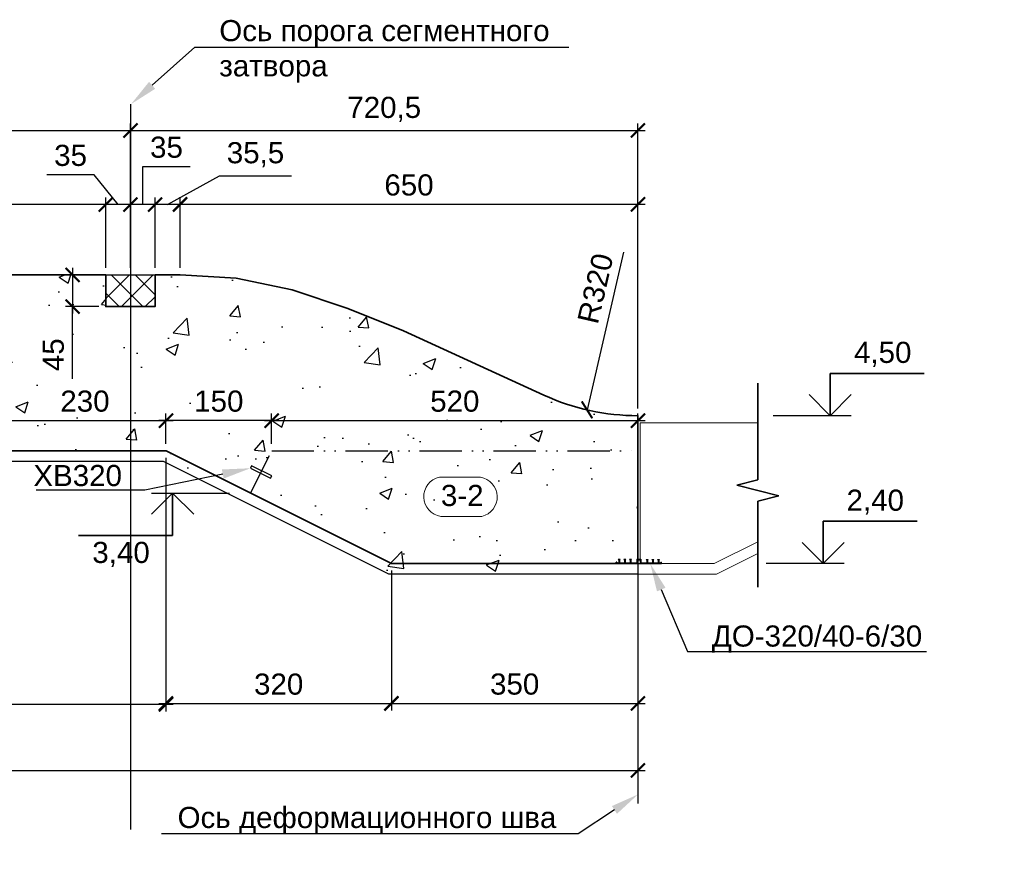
# Model space of a CAD drawing. Header units: millimetres. Extents: x 442308 to 722034, y 240588 to 370364.
# Tile 23 of 27: x 614221 to 628198, y 333241 to 345311. Entities that reach past the tile are written whole.
import ezdxf
from ezdxf import colors
from ezdxf.entities.mleader import LeaderData, LeaderLine
from ezdxf.enums import TextEntityAlignment as Align
from ezdxf.math import Vec2, Vec3

# ---------------------------------------------------------------- set-up
doc = ezdxf.new("R2010")
doc.units = ezdxf.units.MM
doc.header["$LTSCALE"] = 10
doc.linetypes.add('ACAD_ISO12W100', pattern=[21, 12, -3, 0, -3, 0, -3])
doc.linetypes.add('осевая', pattern=[50.8, 31.75, -6.35, 6.35, -6.35])
for name, color, linetype in [('00', 7, 'Continuous'), ('Оси', 1, 'осевая'), ('Размеры', 7, 'Continuous')]:
    doc.layers.add(name, color=color, linetype=linetype)
doc.layers.add('Бетон', color=7, linetype='Continuous', lineweight=35)
doc.layers.add('Шпонка', color=1, linetype='Continuous', lineweight=50)
doc.styles.add('arial', font='arial.ttf')
doc.styles.add('Рогун1', font='arial.ttf')
doc.dimstyles.new('100 мм', dxfattribs={"dimscale": 100, "dimtxt": 3.5, "dimasz": 2, "dimexe": 1, "dimexo": 1, "dimgap": 1.2, "dimtad": 1, "dimdec": 0, "dimlfac": 0.1, "dimrnd": 0.0001, "dimtxsty": 'Рогун1', "dimblk": 'ARCHTICK', "dimcen": 2.5, "dimdle": 1, "dimaunit": 1, "dimadec": 1, "dimazin": 0, "dimtfac": 1, "dimtdec": 0, "dimtmove": 1, "dimatfit": 3, "dimldrblk": 'ARCHTICK', "dimfxl": 1, "dimtfill": 1, "dimarcsym": 0})

# ---------------------------------------------------------------- blocks, each defined once
blk = doc.blocks.new('*U24')
at = {"color": 7, "lineweight": 25, "ltscale": 100}
blk.add_line((11.09, 0), (0, 0), dxfattribs=at)
at = {"layer": '00', "color": 7, "lineweight": 35, "ltscale": 100}
for p, q in [((8.09, 0), (8.09, 6)), ((8.09, 6), (21.44, 6)), ((8.09, 0), (5.09, 3)), ((11.09, 3), (8.09, 0))]:
    blk.add_line(p, q, dxfattribs=at)
at = {"ltscale": 100, "style": 'arial', "flags": 8}
for tag, p in [('OTMETKA', (20.66, 9)), ('OTMETKA_2', (11.33, 3))]:
    blk.add_attdef(tag, text='', height=3, dxfattribs=at).set_placement(p, align=Align.MIDDLE_RIGHT)
blk = doc.blocks.new('_ArchTick')
at = {"color": 0, "linetype": 'ByBlock', "const_width": 0.15}
blk.add_lwpolyline([(-0.5, -0.5), (0.5, 0.5)], dxfattribs=at)
blk = doc.blocks.new('*D96')
at = {"layer": 'Defpoints', "color": 0, "transparency": 16777216}
for p in [(615442, 342684), (615442, 341685), (615792, 341685)]:
    blk.add_point(p, dxfattribs=at)
at = {"layer": 'Размеры', "color": 0, "lineweight": -2, "transparency": 16777216}
for p, q in [((615279, 343108), (614607, 343108)), ((615617, 342684), (615279, 343108)), ((615442, 341785), (615442, 342784)), ((615792, 341785), (615792, 342784)), ((615892, 342684), (615342, 342684))]:
    blk.add_line(p, q, dxfattribs=at)
at = {"layer": 'Размеры', "color": 0, "lineweight": -2, "transparency": 16777216, "xscale": 200, "yscale": 200, "zscale": 200, "rotation": 180}
blk.add_blockref('_ArchTick', (615442, 342684), dxfattribs=at)
at = {"layer": 'Размеры', "color": 0, "lineweight": -2, "transparency": 16777216, "xscale": 200, "yscale": 200, "zscale": 200}
blk.add_blockref('_ArchTick', (615792, 342684), dxfattribs=at)
at = {"layer": 'Размеры', "color": 0, "transparency": 16777216, "insert": (614943, 343381), "char_height": 300, "attachment_point": 5, "style": 'Рогун1'}
blk.add_mtext('35', dxfattribs=at)
blk = doc.blocks.new('*D97')
at = {"layer": 'Defpoints', "color": 0, "transparency": 16777216}
for p in [(595997, 337585), (622997, 337435), (622997, 334646)]:
    blk.add_point(p, dxfattribs=at)
at = {"layer": 'Размеры', "color": 0, "lineweight": -2, "transparency": 16777216}
for p, q in [((595997, 337485), (595997, 334546)), ((622997, 337335), (622997, 334546)), ((595897, 334646), (623097, 334646))]:
    blk.add_line(p, q, dxfattribs=at)
at = {"layer": 'Размеры', "color": 0, "lineweight": -2, "transparency": 16777216, "xscale": 200, "yscale": 200, "zscale": 200, "rotation": 180}
blk.add_blockref('_ArchTick', (595997, 334646), dxfattribs=at)
at = {"layer": 'Размеры', "color": 0, "lineweight": -2, "transparency": 16777216, "xscale": 200, "yscale": 200, "zscale": 200}
blk.add_blockref('_ArchTick', (622997, 334646), dxfattribs=at)
at = {"layer": 'Размеры', "color": 0, "transparency": 16777216, "insert": (609497, 334920), "char_height": 300, "attachment_point": 5, "style": 'Рогун1'}
blk.add_mtext('2700', dxfattribs=at)
blk = doc.blocks.new('*D99')
at = {"layer": 'Defpoints', "color": 0, "transparency": 16777216}
for p in [(615497, 341685), (614972, 341235), (615442, 341235)]:
    blk.add_point(p, dxfattribs=at)
at = {"layer": 'Размеры', "color": 0, "lineweight": -2, "transparency": 16777216}
for p, q in [((614972, 341785), (614972, 341135)), ((615397, 341685), (614872, 341685)), ((615342, 341235), (614872, 341235)), ((614972, 340209), (614972, 341235))]:
    blk.add_line(p, q, dxfattribs=at)
at = {"layer": 'Размеры', "color": 0, "lineweight": -2, "transparency": 16777216, "xscale": 200, "yscale": 200, "zscale": 200}
for p, rotation in [((614972, 341685), 90), ((614972, 341235), 270)]:
    blk.add_blockref('_ArchTick', p, dxfattribs=dict(at, rotation=rotation))
at = {"layer": 'Размеры', "color": 0, "transparency": 16777216, "insert": (614699, 340551), "char_height": 300, "attachment_point": 5, "rotation": 90, "style": 'Рогун1'}
blk.add_mtext('45', dxfattribs=at)
blk = doc.blocks.new('*D118')
at = {"layer": 'Defpoints', "color": 0, "transparency": 16777216}
for p in [(622997, 339616), (617797, 339185), (622997, 339185)]:
    blk.add_point(p, dxfattribs=at)
at = {"layer": 'Размеры', "color": 0, "lineweight": -2, "transparency": 16777216}
for p, q in [((617797, 339285), (617797, 339716)), ((622997, 339285), (622997, 339716)), ((617697, 339616), (623097, 339616))]:
    blk.add_line(p, q, dxfattribs=at)
at = {"layer": 'Размеры', "color": 0, "lineweight": -2, "transparency": 16777216, "xscale": 200, "yscale": 200, "zscale": 200, "rotation": 180}
blk.add_blockref('_ArchTick', (617797, 339616), dxfattribs=at)
at = {"layer": 'Размеры', "color": 0, "lineweight": -2, "transparency": 16777216, "xscale": 200, "yscale": 200, "zscale": 200}
blk.add_blockref('_ArchTick', (622997, 339616), dxfattribs=at)
at = {"layer": 'Размеры', "color": 0, "transparency": 16777216, "insert": (620397, 339890), "char_height": 300, "attachment_point": 5, "style": 'Рогун1'}
blk.add_mtext('520', dxfattribs=at)
blk = doc.blocks.new('*D105')
at = {"layer": 'Defpoints', "color": 0, "transparency": 16777216}
for p in [(615792, 343736), (608032, 341685), (615792, 341685)]:
    blk.add_point(p, dxfattribs=at)
at = {"layer": 'Размеры', "color": 0, "lineweight": -2, "transparency": 16777216}
for p, q in [((608032, 341785), (608032, 343836)), ((615792, 341785), (615792, 343836)), ((607932, 343736), (615892, 343736))]:
    blk.add_line(p, q, dxfattribs=at)
at = {"layer": 'Размеры', "color": 0, "lineweight": -2, "transparency": 16777216, "xscale": 200, "yscale": 200, "zscale": 200, "rotation": 180}
blk.add_blockref('_ArchTick', (608032, 343736), dxfattribs=at)
at = {"layer": 'Размеры', "color": 0, "lineweight": -2, "transparency": 16777216, "xscale": 200, "yscale": 200, "zscale": 200}
blk.add_blockref('_ArchTick', (615792, 343736), dxfattribs=at)
at = {"layer": 'Размеры', "color": 0, "transparency": 16777216, "insert": (611912, 344009), "char_height": 300, "attachment_point": 5, "style": 'Рогун1'}
blk.add_mtext('776', dxfattribs=at)
blk = doc.blocks.new('*D106')
at = {"layer": 'Defpoints', "color": 0, "transparency": 16777216}
for p in [(622997, 343737), (615792, 341685), (622997, 339685)]:
    blk.add_point(p, dxfattribs=at)
at = {"layer": 'Размеры', "color": 0, "lineweight": -2, "transparency": 16777216}
for p, q in [((615792, 341785), (615792, 343837)), ((622997, 339785), (622997, 343837)), ((615692, 343737), (623097, 343737))]:
    blk.add_line(p, q, dxfattribs=at)
at = {"layer": 'Размеры', "color": 0, "lineweight": -2, "transparency": 16777216, "xscale": 200, "yscale": 200, "zscale": 200, "rotation": 180}
blk.add_blockref('_ArchTick', (615792, 343737), dxfattribs=at)
at = {"layer": 'Размеры', "color": 0, "lineweight": -2, "transparency": 16777216, "xscale": 200, "yscale": 200, "zscale": 200}
blk.add_blockref('_ArchTick', (622997, 343737), dxfattribs=at)
at = {"layer": 'Размеры', "color": 0, "transparency": 16777216, "insert": (619395, 344037), "char_height": 300, "attachment_point": 5, "style": 'Рогун1'}
blk.add_mtext('720,5', dxfattribs=at)
blk = doc.blocks.new('*D125')
at = {"layer": 'Defpoints', "color": 0, "transparency": 16777216}
for p in [(615792, 342684), (615792, 341685), (616142, 341685)]:
    blk.add_point(p, dxfattribs=at)
at = {"layer": 'Размеры', "color": 0, "lineweight": -2, "transparency": 16777216}
for p, q in [((615967, 342684), (615968, 343223)), ((615968, 343223), (616640, 343223)), ((615792, 341785), (615792, 342784)), ((616142, 341785), (616142, 342784)), ((616242, 342684), (615692, 342684))]:
    blk.add_line(p, q, dxfattribs=at)
at = {"layer": 'Размеры', "color": 0, "lineweight": -2, "transparency": 16777216, "xscale": 200, "yscale": 200, "zscale": 200, "rotation": 180}
blk.add_blockref('_ArchTick', (615792, 342684), dxfattribs=at)
at = {"layer": 'Размеры', "color": 0, "lineweight": -2, "transparency": 16777216, "xscale": 200, "yscale": 200, "zscale": 200}
blk.add_blockref('_ArchTick', (616142, 342684), dxfattribs=at)
at = {"layer": 'Размеры', "color": 0, "transparency": 16777216, "insert": (616304, 343497), "char_height": 300, "attachment_point": 5, "style": 'Рогун1'}
blk.add_mtext('35', dxfattribs=at)
blk = doc.blocks.new('*D108')
at = {"layer": 'Defpoints', "color": 0, "transparency": 16777216}
for p in [(601297, 339185), (616297, 339185), (616297, 335585)]:
    blk.add_point(p, dxfattribs=at)
at = {"layer": 'Размеры', "color": 0, "lineweight": -2, "transparency": 16777216}
for p, q in [((601297, 339085), (601297, 335485)), ((616297, 339085), (616297, 335485)), ((601197, 335585), (616397, 335585))]:
    blk.add_line(p, q, dxfattribs=at)
at = {"layer": 'Размеры', "color": 0, "lineweight": -2, "transparency": 16777216, "xscale": 200, "yscale": 200, "zscale": 200, "rotation": 180}
blk.add_blockref('_ArchTick', (601297, 335585), dxfattribs=at)
at = {"layer": 'Размеры', "color": 0, "lineweight": -2, "transparency": 16777216, "xscale": 200, "yscale": 200, "zscale": 200}
blk.add_blockref('_ArchTick', (616297, 335585), dxfattribs=at)
at = {"layer": 'Размеры', "color": 0, "transparency": 16777216, "insert": (608797, 335858), "char_height": 300, "attachment_point": 5, "style": 'Рогун1'}
blk.add_mtext('1500', dxfattribs=at)
blk = doc.blocks.new('*D109')
at = {"layer": 'Defpoints', "color": 0, "transparency": 16777216}
for p in [(616297, 339185), (619497, 337585), (619497, 335597)]:
    blk.add_point(p, dxfattribs=at)
at = {"layer": 'Размеры', "color": 0, "lineweight": -2, "transparency": 16777216}
for p, q in [((616297, 339085), (616297, 335497)), ((619497, 337485), (619497, 335497)), ((616197, 335597), (619597, 335597))]:
    blk.add_line(p, q, dxfattribs=at)
at = {"layer": 'Размеры', "color": 0, "lineweight": -2, "transparency": 16777216, "xscale": 200, "yscale": 200, "zscale": 200, "rotation": 180}
blk.add_blockref('_ArchTick', (616297, 335597), dxfattribs=at)
at = {"layer": 'Размеры', "color": 0, "lineweight": -2, "transparency": 16777216, "xscale": 200, "yscale": 200, "zscale": 200}
blk.add_blockref('_ArchTick', (619497, 335597), dxfattribs=at)
at = {"layer": 'Размеры', "color": 0, "transparency": 16777216, "insert": (617897, 335870), "char_height": 300, "attachment_point": 5, "style": 'Рогун1'}
blk.add_mtext('320', dxfattribs=at)
blk = doc.blocks.new('*D110')
at = {"layer": 'Defpoints', "color": 0, "transparency": 16777216}
for p in [(619497, 337585), (622997, 337585), (622997, 335598)]:
    blk.add_point(p, dxfattribs=at)
at = {"layer": 'Размеры', "color": 0, "lineweight": -2, "transparency": 16777216}
for p, q in [((619497, 337485), (619497, 335498)), ((622997, 337485), (622997, 335498)), ((619397, 335598), (623097, 335598))]:
    blk.add_line(p, q, dxfattribs=at)
at = {"layer": 'Размеры', "color": 0, "lineweight": -2, "transparency": 16777216, "xscale": 200, "yscale": 200, "zscale": 200, "rotation": 180}
blk.add_blockref('_ArchTick', (619497, 335598), dxfattribs=at)
at = {"layer": 'Размеры', "color": 0, "lineweight": -2, "transparency": 16777216, "xscale": 200, "yscale": 200, "zscale": 200}
blk.add_blockref('_ArchTick', (622997, 335598), dxfattribs=at)
at = {"layer": 'Размеры', "color": 0, "transparency": 16777216, "insert": (621247, 335871), "char_height": 300, "attachment_point": 5, "style": 'Рогун1'}
blk.add_mtext('350', dxfattribs=at)
blk = doc.blocks.new('*D111')
at = {"layer": 'Defpoints', "color": 0, "transparency": 16777216}
for p in [(616297, 339616), (616297, 339185), (617797, 339185)]:
    blk.add_point(p, dxfattribs=at)
at = {"layer": 'Размеры', "color": 0, "lineweight": -2, "transparency": 16777216}
for p, q in [((616297, 339285), (616297, 339716)), ((617797, 339285), (617797, 339716)), ((617897, 339616), (616197, 339616))]:
    blk.add_line(p, q, dxfattribs=at)
at = {"layer": 'Размеры', "color": 0, "lineweight": -2, "transparency": 16777216, "xscale": 200, "yscale": 200, "zscale": 200, "rotation": 180}
blk.add_blockref('_ArchTick', (616297, 339616), dxfattribs=at)
at = {"layer": 'Размеры', "color": 0, "lineweight": -2, "transparency": 16777216, "xscale": 200, "yscale": 200, "zscale": 200}
blk.add_blockref('_ArchTick', (617797, 339616), dxfattribs=at)
at = {"layer": 'Размеры', "color": 0, "transparency": 16777216, "insert": (617047, 339890), "char_height": 300, "attachment_point": 5, "style": 'Рогун1'}
blk.add_mtext('150', dxfattribs=at)
blk = doc.blocks.new('*D113')
at = {"layer": 'Defpoints', "color": 0, "transparency": 16777216}
for p in [(616297, 339616), (613997, 339185), (616297, 339185)]:
    blk.add_point(p, dxfattribs=at)
at = {"layer": 'Размеры', "color": 0, "lineweight": -2, "transparency": 16777216}
for p, q in [((613997, 339285), (613997, 339716)), ((616297, 339285), (616297, 339716)), ((613897, 339616), (616397, 339616))]:
    blk.add_line(p, q, dxfattribs=at)
at = {"layer": 'Размеры', "color": 0, "lineweight": -2, "transparency": 16777216, "xscale": 200, "yscale": 200, "zscale": 200, "rotation": 180}
blk.add_blockref('_ArchTick', (613997, 339616), dxfattribs=at)
at = {"layer": 'Размеры', "color": 0, "lineweight": -2, "transparency": 16777216, "xscale": 200, "yscale": 200, "zscale": 200}
blk.add_blockref('_ArchTick', (616297, 339616), dxfattribs=at)
at = {"layer": 'Размеры', "color": 0, "transparency": 16777216, "insert": (615147, 339890), "char_height": 300, "attachment_point": 5, "style": 'Рогун1', "bg_fill": 3, "box_fill_scale": 1.1, "bg_fill_color": 256, "bg_fill_true_color": 13158600, "bg_fill_transparency": 0}
blk.add_mtext('230', dxfattribs=at)
blk = doc.blocks.new('*D91')
at = {"layer": 'Defpoints', "color": 0, "transparency": 16777216}
for p in [(622997, 342688), (616497, 341685), (622997, 339685)]:
    blk.add_point(p, dxfattribs=at)
at = {"layer": 'Размеры', "color": 0, "lineweight": -2, "transparency": 16777216}
for p, q in [((616497, 341785), (616497, 342788)), ((622997, 339785), (622997, 342788)), ((616397, 342688), (623097, 342688))]:
    blk.add_line(p, q, dxfattribs=at)
at = {"layer": 'Размеры', "color": 0, "lineweight": -2, "transparency": 16777216, "xscale": 200, "yscale": 200, "zscale": 200, "rotation": 180}
blk.add_blockref('_ArchTick', (616497, 342688), dxfattribs=at)
at = {"layer": 'Размеры', "color": 0, "lineweight": -2, "transparency": 16777216, "xscale": 200, "yscale": 200, "zscale": 200}
blk.add_blockref('_ArchTick', (622997, 342688), dxfattribs=at)
at = {"layer": 'Размеры', "color": 0, "transparency": 16777216, "insert": (619747, 342961), "char_height": 300, "attachment_point": 5, "style": 'Рогун1'}
blk.add_mtext('650', dxfattribs=at)
blk = doc.blocks.new('*D114')
at = {"layer": 'Defpoints', "color": 0, "transparency": 16777216}
for p in [(608382, 342684), (608382, 341685), (615442, 341685)]:
    blk.add_point(p, dxfattribs=at)
at = {"layer": 'Размеры', "color": 0, "lineweight": -2, "transparency": 16777216}
for p, q in [((608382, 341785), (608382, 342784)), ((615442, 341785), (615442, 342784)), ((615542, 342684), (608282, 342684))]:
    blk.add_line(p, q, dxfattribs=at)
at = {"layer": 'Размеры', "color": 0, "lineweight": -2, "transparency": 16777216, "xscale": 200, "yscale": 200, "zscale": 200, "rotation": 180}
blk.add_blockref('_ArchTick', (608382, 342684), dxfattribs=at)
at = {"layer": 'Размеры', "color": 0, "lineweight": -2, "transparency": 16777216, "xscale": 200, "yscale": 200, "zscale": 200}
blk.add_blockref('_ArchTick', (615442, 342684), dxfattribs=at)
at = {"layer": 'Размеры', "color": 0, "transparency": 16777216, "insert": (611912, 342958), "char_height": 300, "attachment_point": 5, "style": 'Рогун1', "bg_fill": 3, "box_fill_scale": 1.1, "bg_fill_color": 256, "bg_fill_true_color": 13158600, "bg_fill_transparency": 0}
blk.add_mtext('706', dxfattribs=at)
blk = doc.blocks.new('к шпонке')
at = {"color": 6, "linetype": 'Continuous', "lineweight": 30, "ltscale": 2}
for p, q in [((62947, -62062), (62947, -61782)), ((62947, -61782), (63027, -61872)), ((63029, -61972), (62947, -62062)), ((63027, -61872), (63445, -61872)), ((63029, -61972), (63445, -61972))]:
    blk.add_line(p, q, dxfattribs=at)
blk = doc.blocks.new('шпонка ДО320')
h = blk.add_hatch(color=1)
h.dxf.hatch_style = 1
h.paths.add_polyline_path([(63027, -63752), (63547, -63752), (63547, -64192), (63027, -64192)], flags=16)
h.paths.add_polyline_path([(63547, -67180), (63547, -60779), (63368, -60779), (63368, -60879), (63467, -60879), (63467, -61129), (63049, -61129), (62968, -61039), (62969, -61319), (63051, -61229), (63467, -61229), (63467, -61929), (63049, -61929), (62968, -61839), (62969, -62119), (63051, -62029), (63467, -62029), (63467, -62729), (63049, -62729), (62968, -62639), (62969, -62919), (63051, -62829), (63467, -62829), (63467, -63672), (62947, -63672), (62947, -64272), (63467, -64272), (63467, -65114), (63051, -65114), (62969, -65024), (62968, -65304), (63049, -65214), (63467, -65214), (63467, -65914), (63051, -65914), (62969, -65824), (62968, -66104), (63049, -66014), (63467, -66014), (63467, -66714), (63051, -66714), (62969, -66624), (62968, -66904), (63049, -66814), (63467, -66814), (63467, -67079), (63368, -67079), (63368, -67179)])
at = {"layer": 'Шпонка', "color": 1, "linetype": 'Continuous', "lineweight": 30, "ltscale": 2}
for p, q in [((63368, -60879), (63368, -60779)), ((63547, -60779), (63368, -60779)), ((63368, -60879), (63467, -60879)), ((63467, -61129), (63467, -60879)), ((63467, -61929), (63467, -61229)), ((63547, -67180), (63547, -60779)), ((63467, -62729), (63467, -62029)), ((63467, -63672), (63467, -62829)), ((62947, -64272), (62947, -63672)), ((62947, -63672), (63467, -63672)), ((62947, -64272), (63467, -64272)), ((63027, -64192), (63027, -63752)), ((63027, -63752), (63547, -63752)), ((63027, -64192), (63547, -64192)), ((63467, -65114), (63467, -64272)), ((63467, -65914), (63467, -65214)), ((63368, -67079), (63467, -67079)), ((63368, -67079), (63368, -67179)), ((63467, -66714), (63467, -66014)), ((63467, -67079), (63467, -66814)), ((63547, -67180), (63368, -67179))]:
    blk.add_line(p, q, dxfattribs=at)
at = {"layer": 'Шпонка', "color": 1}
for p in [(21, 742), (21, -58), (21, -858)]:
    blk.add_blockref('к шпонке', p, dxfattribs=at)
at = {"layer": 'Шпонка', "color": 1, "xscale": -1, "rotation": 180}
for p in [(21, -127085), (21, -127885), (21, -128685)]:
    blk.add_blockref('к шпонке', p, dxfattribs=at)
blk = doc.blocks.new('*D116')
at = {"layer": 'Defpoints', "color": 0, "transparency": 16777216}
for p in [(622997, 342885), (622274, 339768)]:
    blk.add_point(p, dxfattribs=at)
at = {"layer": 'Размеры', "color": 0, "lineweight": -2, "transparency": 16777216}
blk.add_line((622794, 342009), (622274, 339768), dxfattribs=at)
at = {"layer": 'Размеры', "color": 0, "lineweight": -2, "transparency": 16777216, "xscale": 200, "yscale": 200, "zscale": 200, "rotation": 256.932515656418}
blk.add_blockref('_ArchTick', (622274, 339768), dxfattribs=at)
at = {"layer": 'Размеры', "color": 0, "transparency": 16777216, "insert": (622394, 341492), "char_height": 300, "attachment_point": 5, "rotation": 76.9325, "style": 'Рогун1'}
blk.add_mtext('R320', dxfattribs=at)
blk = doc.blocks.new('*D93')
at = {"layer": 'Defpoints', "color": 0, "transparency": 16777216}
for p in [(616142, 342684), (616142, 341685), (616497, 341685)]:
    blk.add_point(p, dxfattribs=at)
at = {"layer": 'Размеры', "color": 0, "lineweight": -2, "transparency": 16777216}
for p, q in [((616320, 342684), (617058, 343093)), ((617058, 343093), (618079, 343093)), ((616142, 341785), (616142, 342784)), ((616497, 341785), (616497, 342784)), ((616597, 342684), (616042, 342684))]:
    blk.add_line(p, q, dxfattribs=at)
at = {"layer": 'Размеры', "color": 0, "lineweight": -2, "transparency": 16777216, "xscale": 200, "yscale": 200, "zscale": 200, "rotation": 180}
blk.add_blockref('_ArchTick', (616142, 342684), dxfattribs=at)
at = {"layer": 'Размеры', "color": 0, "lineweight": -2, "transparency": 16777216, "xscale": 200, "yscale": 200, "zscale": 200}
blk.add_blockref('_ArchTick', (616497, 342684), dxfattribs=at)
at = {"layer": 'Размеры', "color": 0, "transparency": 16777216, "insert": (617568, 343393), "char_height": 300, "attachment_point": 5, "style": 'Рогун1'}
blk.add_mtext('35,5', dxfattribs=at)
blk = doc.blocks.new('*U63')
at = {"color": 7, "lineweight": 25, "ltscale": 100}
blk.add_line((-11.09, 0), (0, 0), dxfattribs=at)
at = {"layer": '00', "color": 7, "lineweight": 35, "ltscale": 100}
for p, q in [((-11.09, -3), (-8.09, 0)), ((-8.09, 0), (-8.09, -6)), ((-8.09, 0), (-5.09, -3)), ((-8.09, -6), (-21.44, -6))]:
    blk.add_line(p, q, dxfattribs=at)
at = {"ltscale": 100, "style": 'arial', "flags": 8}
for tag, p in [('OTMETKA_2', (-11.33, 0)), ('OTMETKA', (-11.33, -9))]:
    blk.add_attdef(tag, text='', height=3, dxfattribs=at).set_placement(p, align=Align.MIDDLE_RIGHT)

msp = doc.modelspace()

# ---------------------------------------------------------------- hatches: boundary and pattern name
at = {"ltscale": 100}
h = msp.add_hatch(dxfattribs=at)
h.set_pattern_fill('ANSI37', color=256, scale=75)
h.set_pattern_definition([(45, (79192.02, -287511.68), (-168.3798, 168.3798), []), (135, (79192.02, -287511.68), (-168.3798, -168.3798), [])])
h.paths.add_polyline_path([(615442.4080003, 341684.8007453), (616142.4080003, 341684.8007453), (616142.4080003, 341234.7919457), (615442.4080003, 341234.7919457)])
at = {"layer": 'Размеры'}
h = msp.add_hatch(dxfattribs=at)
h.set_pattern_fill('AR-CONC', color=256, scale=10, style=0)
h.set_pattern_definition([(50, (71329.5, 152014), (1821.8467, -159.391), [190.5, -2095.5]), (355, (71329.5, 152014), (-352.434, 1910.5685), [152.4, -1676.406]), (100.45144, (71481.3, 152000.7), (1469.4125, 1751.1775), [161.9, -1780.9024]), (46.1842, (71329.5, 152522), (2710.79, -420.423), [285.75, -3143.25]), (96.63556, (71555.4, 152487), (2374.041, 2474.261), [242.85, -2671.356]), (351.18415, (71329.5, 152522), (2374.041, 2474.261), [228.6, -2514.597]), (21, (71583.5, 152395), (1516.144, -1022.652), [190.5, -2095.5]), (326, (71583.5, 152395), (618.02, 1841.8797), [152.4, -1676.4]), (71.45144, (71709.8, 152309.7), (2134.164, 819.2277), [161.9, -1780.8994]), (37.5, (71329.5, 152013.94), (30.886, 845.5504), [0, -1656.08, 0, -1701.8, 0, -1682.75]), (7.5, (71329.5, 152013.9), (668.1966, 1001.8057), [0, -970.28, 0, -1617.98, 0, -641.35]), (327.5, (70763.06, 152013.94), (1355.90595, -57.28744), [0, -635, 0, -1981.2, 0, -2628.9]), (317.5, (70509, 152013.9), (1481.2918, 254.265), [0, -825.5, 0, -1315.72, 0, -1866.9])])
edge = h.paths.add_edge_path()
edge.add_line((615452.4075268, 341184.8086042), (615452.4075268, 341684.7928864))
edge.add_line((615452.4075268, 341684.7928864), (609092.4075268, 341684.7960178))
edge.add_line((609092.4075268, 341684.7960178), (609092.4075268, 341184.7966732))
edge.add_line((609092.4075268, 341184.7966732), (608342.4075268, 341184.7917655))
edge.add_line((608342.4075268, 341184.7917655), (608342.4075268, 341684.7921259))
edge.add_line((608342.4075268, 341684.7921259), (595997.4075268, 341684.8007453))
edge.add_line((595997.4075268, 341684.8007453), (595997.4075268, 337434.8007453))
edge.add_line((595997.4075268, 337434.8007453), (598132.8177234, 337434.8007453))
edge.add_line((598132.8177234, 337434.8007453), (601332.8177234, 339034.8007453))
edge.add_line((601332.8177234, 339034.8007453), (616261.9973302, 339034.8007453))
edge.add_line((616261.9973302, 339034.8007453), (619461.9973302, 337434.8007453))
edge.add_line((619461.9973302, 337434.8007453), (622997.4075268, 337434.8007453))
edge.add_line((622997.4075268, 337434.8007453), (622997.4075268, 339684.8007453))
edge.add_arc((622997.4075268, 342884.8007453), 3200, 245.2975697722, 270, ccw=False)
edge.add_arc((929913.3612128, 1012713.3301121), 739995.5321504, 245.212795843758, 245.382343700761, ccw=False)
edge.add_arc((616265.9978771, 333979.0386076), 7706.5911196, 63.78159562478, 90.84453466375)
edge.add_line((616152.4075268, 341684.7925562), (616152.4075268, 341184.8089343))
edge.add_line((616152.4075268, 341184.8089343), (615452.4075268, 341184.8086042))

# ---------------------------------------------------------------- linework, layer by layer
at = {"ltscale": 100}
msp.add_lwpolyline([(615442.4075268, 341684.8007453), (616142.4075268, 341684.8007453)], dxfattribs=at)
at = {"linetype": 'Continuous', "ltscale": 100}
msp.add_lwpolyline([(624698.9448189, 340147.6481722), (624698.9448189, 338772.6738244), (624398.9448189, 338697.6738244), (624998.9448189, 338547.6738244), (624698.9448189, 338472.6738244), (624698.9448189, 337249.707374), (624698.9448189, 338472.6738244), (624998.9448189, 338547.6738244), (624398.9448189, 338697.6738244), (624698.9448189, 338772.6738244)], close=True, dxfattribs=at)
at = {"color": 4, "linetype": 'ACAD_ISO12W100', "ltscale": 5}
msp.add_lwpolyline([(617497.4075268, 338584.8007453), (617797.4075268, 339184.8007453), (622997.4075268, 339184.8007453)], dxfattribs=at)
at = {"color": 3, "lineweight": 30}
msp.add_lwpolyline([(622997.4075268, 337584.8007453), (622997.4075268, 337434.8007453), (619461.9973302, 337434.8007453), (616261.9973302, 339034.8007453), (601332.8177234, 339034.8007453), (598132.8177234, 337434.8007453), (597197.4075268, 337434.8007453), (595897.4075268, 337434.8007453), (595897.4075268, 337584.8007453), (595997.4075268, 337584.8007453)], dxfattribs=at)
at = {"color": 6, "lineweight": 30}
msp.add_lwpolyline([(617495.3546948, 338938.4661904), (617781.5713959, 338795.3578399), (617799.4599397, 338831.1349275), (617513.2432386, 338974.2432781)], close=True, dxfattribs=at)
at = {"color": 4, "lineweight": 20}
msp.add_lwpolyline([(620179.5650728, 338810.8337751), (620760.8330391, 338810.8337751, -0.8257768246), (620779.9310053, 338254.9748981), (620198.6630388, 338254.9748981, -0.8409861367)], format="xyb", close=True, dxfattribs=at)
at = {"layer": 'Бетон', "color": 2, "ltscale": 10}
msp.add_lwpolyline([(608382.4075268, 341684.7963455), (615442.4075268, 341684.8007453), (615442.4075268, 341234.7919457), (616142.4075268, 341234.7919457), (616142.4075268, 341684.8007453), (616497.4075268, 341684.8007453), (616497.4075268, 341684.8007453), (616497.4075268, 341684.8007453), (617294.7239379, 341637.2286923), (618086.7239379, 341470.9086923), (618878.7239379, 341209.5486923), (619670.7239379, 340892.7486923), (621660.1095805, 339977.6312967, 0.1082040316), (622997.4075268, 339684.8007453), (622997.4075268, 337584.8007453), (619497.4075268, 337584.8007453), (616297.4075268, 339184.8007453), (601297.4075268, 339184.8007453)], format="xyb", dxfattribs=at)
at = {"layer": 'Бетон', "color": 251, "lineweight": 0, "ltscale": 10}
for points in [[(624698.9448189, 339583.491567), (623027.1890129, 339583.491567), (623027.1890129, 337583.491567), (624077.4047645, 337583.491567), (624698.9448189, 337894.2615894)], [(624698.9448189, 337726.5564916), (624112.8149606, 337433.491567), (622997.4075268, 337434.8007453)]]:
    msp.add_lwpolyline(points, dxfattribs=at)
at = {"layer": 'Оси', "linetype": 'осевая', "ltscale": 45}
for points in [[(615792.4075268, 344111.7894941), (615792.4075268, 333808.1032763)], [(622997.4075268, 337910.2141548), (622997.4075268, 334178.4179133)]]:
    msp.add_lwpolyline(points, dxfattribs=at)

# ---------------------------------------------------------------- block references
at = {"layer": '00'}
ref = msp.add_blockref('*U24', (624916.2729172, 339684.8007453), dxfattribs=dict(at, xscale=100, yscale=100, zscale=100))
ref.add_attrib('OTMETKA', '4,50', dxfattribs={"layer": '0', "ltscale": 100, "height": 300, "style": 'arial'}).set_placement((626879.3533906, 340584.8007453), align=Align.MIDDLE_RIGHT)
ref = msp.add_blockref('*U63', (617199.5315799, 338584.8007453), dxfattribs=dict(at, xscale=100, yscale=100, zscale=100))
ref.add_attrib('OTMETKA', '3,40', dxfattribs={"layer": '0', "ltscale": 100, "height": 300, "style": 'arial'}).set_placement((616066.874026, 337742.9180713), align=Align.MIDDLE_RIGHT)
ref = msp.add_blockref('*U24', (624817.4788009, 337584.8007453), dxfattribs=dict(at, xscale=100, yscale=100, zscale=100))
ref.add_attrib('OTMETKA', '2,40', dxfattribs={"layer": '0', "ltscale": 100, "height": 300, "style": 'arial'}).set_placement((626773.6015662, 338484.8007453), align=Align.MIDDLE_RIGHT)
at = {"layer": 'Шпонка', "xscale": 0.1, "yscale": 0.1, "zscale": 0.1, "rotation": 270}
msp.add_blockref('шпонка ДО320', (629407.396358, 343939.4887116), dxfattribs=at)

# ---------------------------------------------------------------- texts
at = {"color": 4, "lineweight": 0, "insert": (620502.9506054, 338549.7937255, 2508260.1999998), "char_height": 300, "width": 1250.491135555, "attachment_point": 5, "rotation": 0.0000000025, "style": 'arial'}
msp.add_mtext('3{\\fArial|b0|i0|c238|p34;-}2', dxfattribs=at)

# ---------------------------------------------------------------- dimensions: what is measured, and where the dimension line sits
at = {"layer": 'Размеры'}
for base, p1, p2, picture, middle in [((615792.4075268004, 343735.5394940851), (608032.4075268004, 341684.7919457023), (615792.4075268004, 341684.8007452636), '*D105', (611912.4075268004, 344008.7113904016)), ((622997.4075268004, 343736.7894940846), (615792.4075268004, 341684.8007452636), (622997.4075268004, 339684.8007452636), '*D106', (619394.9075268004, 344037.0759879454)), ((616297.4075268, 339616.4751695), (617797.4075268, 339184.8007453), (616297.4075268, 339184.8007453), '*D111', (617047.4075268, 339889.6470658)), ((622997.4075268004, 339616.4751694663), (617797.4075268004, 339184.8007452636), (622997.4075268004, 339184.8007452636), '*D118', (620397.4075268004, 339889.6470657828)), ((616297.4075268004, 335584.8007452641), (601297.4075268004, 339184.8007452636), (616297.4075268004, 339184.8007452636), '*D108', (608797.4075268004, 335857.9726415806)), ((619497.4075268, 335597.2145851), (616297.4075268, 339184.8007453), (619497.4075268, 337584.8007453), '*D109', (617897.4075268, 335870.4888007)), ((622997.4075268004, 334646.4961485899), (595997.4075268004, 337584.8007452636), (622997.4075268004, 337434.8007452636), '*D97', (609497.4075268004, 334919.6680449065)), ((622997.4075268, 335597.6312518), (619497.4075268, 337584.8007453), (622997.4075268, 337584.8007453), '*D110', (621247.4075268, 335870.9054673))]:
    dim = msp.add_linear_dim(base=base, p1=p1, p2=p2, dimstyle='100 мм', override={"dimtxt": 3, "dimdec": 6, "dimtfill": 0}, dxfattribs=at)
    dim.commit()
    dim.dimension.update_dxf_attribs({"geometry": picture, "text_midpoint": middle})
for base, p1, p2, picture, middle in [((615442.4075268, 342684.3956335), (615792.4075268, 341684.8007453), (615442.4075268, 341684.8007453), '*D96', (615158.8566203, 343107.7717812)), ((615792.4075268, 342684.3956335), (616142.4075268, 341684.8007453), (615792.4075268, 341684.8007453), '*D125', (616087.9987583, 343223.2783464)), ((616142.4075268, 342684.3956335), (616497.4075268, 341684.8007453), (616142.4075268, 341684.8007453), '*D93', (617177.7124795, 343092.9230911))]:
    dim = msp.add_linear_dim(base=base, p1=p1, p2=p2, dimstyle='100 мм', override={"dimtxt": 3, "dimdec": 6, "dimtfill": 0}, dxfattribs=at)
    dim.commit()
    dim.dimension.update_dxf_attribs({"geometry": picture, "text_midpoint": middle, "dimtype": 160})
dim = msp.add_radius_dim(center=(622997.4075268, 342884.8007453), mpoint=(622273.8922165, 339767.6665493), dimstyle='100 мм', override={"dimtxt": 3, "dimdec": 6, "dimtfill": 0}, dxfattribs=at)
dim.commit()
dim.dimension.update_dxf_attribs({"geometry": '*D116', "text_midpoint": (622659.7074537, 341429.8813664), "dimtype": 164})
dim = msp.add_linear_dim(base=(614971.9984379, 341234.7919457), p1=(615497.4075268, 341684.8007453), p2=(615442.4075268, 341234.7919457), angle=90, dimstyle='100 мм', override={"dimtxt": 3, "dimdec": 0, "dimtfill": 0}, dxfattribs=at)
dim.commit()
dim.dimension.update_dxf_attribs({"geometry": '*D99', "text_midpoint": (615064.3464927, 340551.4525159), "dimtype": 160})

# ---------------------------------------------------------------- leaders
at = {"ltscale": 100}
ml = msp.add_multileader_mtext('Standard', dxfattribs=at)
ml.set_content('Ось порога сегментного затвора', color=256, style='arial')
ml.set_leader_properties()
ml.build(insert=Vec2(0, 0))
ml.multileader.update_dxf_attribs({"text_left_attachment_type": 6, "text_right_attachment_type": 6, "arrow_head_size": 400})
ctx = ml.context
ctx.base_point, ctx.char_height, ctx.arrow_head_size, ctx.plane_origin = Vec3(617051.9060628, 344921.9546263), 300, 400, Vec3(618309.8861499, 361123.5111529)
ctx.left_attachment, ctx.right_attachment = 6, 6
notes = []
notes.append((ctx, [(0, (1, 1, 0), (616708.2032988, 344921.9546263), (1, 0), 343.702764, [(0, [(615802.4075268, 344111.7894941)], 0, [])])]))
ctx.mtext.insert, ctx.mtext.width, ctx.mtext.defined_height, ctx.mtext.flow_direction = Vec3(617053.9060628, 345305.2424844), 4915.084053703, 383.2878581, 5
ml = msp.add_multileader_mtext('Standard', dxfattribs=at)
ml.set_content('ХВ320', color=256, style='arial')
ml.set_leader_properties()
ml.build(insert=Vec2(0, 0))
ml.multileader.update_dxf_attribs({"text_left_attachment_type": 6, "text_right_attachment_type": 6, "arrow_head_size": 400})
ctx = ml.context
ctx.base_point, ctx.char_height, ctx.arrow_head_size, ctx.plane_origin = Vec3(611168.2383596, 341014.5140986), 300, 400, Vec3(611805.0172427, 347947.4163747)
ctx.left_attachment, ctx.right_attachment = 6, 6
notes.append((ctx, [(1, (1, 1, 0), (612752.3667716, 341014.5140986), (-1, 0), 343.702764, [(0, [(613687.4076296, 340460.913172)], 0, [])])]))
ctx.mtext.insert, ctx.mtext.width, ctx.mtext.defined_height, ctx.mtext.flow_direction = Vec3(611170.2383596, 341374.5140986), 4152.054766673, 383.2878581, 5
ml = msp.add_multileader_mtext('Standard', dxfattribs=at)
ml.set_content('ХВ320', color=256, style='arial')
ml.set_leader_properties()
ml.build(insert=Vec2(0, 0))
ml.multileader.update_dxf_attribs({"text_left_attachment_type": 6, "text_right_attachment_type": 6, "arrow_head_size": 400})
ctx = ml.context
ctx.base_point, ctx.char_height, ctx.arrow_head_size, ctx.plane_origin = Vec3(614412.5338994, 338625.0504819), 300, 400, Vec3(615049.3127825, 344876.1223351)
ctx.left_attachment, ctx.right_attachment = 6, 6
notes.append((ctx, [(1, (1, 1, 0), (615996.6623115, 338625.0504819), (-1, 0), 343.702764, [(0, [(617495.3546948, 338938.4661904)], 0, [])])]))
ctx.mtext.insert, ctx.mtext.width, ctx.mtext.defined_height, ctx.mtext.flow_direction = Vec3(614414.5338994, 338985.0504819), 4152.054766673, 383.2878581, 5
ml = msp.add_multileader_mtext('Standard', dxfattribs=at)
ml.set_content('ДО-320/40-6/30', color=256, style='arial')
ml.set_leader_properties()
ml.build(insert=Vec2(0, 0))
ml.multileader.update_dxf_attribs({"text_left_attachment_type": 6, "text_right_attachment_type": 6, "arrow_head_size": 400})
ctx = ml.context
ctx.base_point, ctx.char_height, ctx.arrow_head_size, ctx.plane_origin = Vec3(624043.4505918, 336335.355887), 300, 400, Vec3(623920.4752608, 343465.852804)
ctx.left_attachment, ctx.right_attachment = 6, 6
notes.append((ctx, [(0, (1, 1, 0), (623699.7478278, 336335.355887), (1, 0), 343.702764, [(0, [(623171.8093313, 337583.491567)], 0, [])])]))
ctx.mtext.insert, ctx.mtext.width, ctx.mtext.defined_height, ctx.mtext.flow_direction = Vec3(624045.4505918, 336705.3422444), 4152.054766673, 383.2878581, 5
ml = msp.add_multileader_mtext('Standard', dxfattribs=at)
ml.set_content('Ось деформационного шва', color=256, style='arial')
ml.set_leader_properties()
ml.build(insert=Vec2(0, 0))
ml.multileader.update_dxf_attribs({"text_left_attachment_type": 6, "text_right_attachment_type": 6, "arrow_head_size": 400})
ctx = ml.context
ctx.base_point, ctx.char_height, ctx.arrow_head_size, ctx.plane_origin = Vec3(616459.8578828, 333744.5730884), 300, 400, Vec3(618120.2302026, 351638.3123738)
ctx.left_attachment, ctx.right_attachment = 6, 6
notes.append((ctx, [(1, (1, 1, 0), (622147.1922976, 333744.5730884), (-1, 0), 343.702764, [(0, [(622997.4075268, 334305.1754369)], 0, [])])]))
ctx.mtext.insert, ctx.mtext.width, ctx.mtext.defined_height, ctx.mtext.flow_direction = Vec3(616461.8578828, 334127.8609466), 5632.309506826, 383.2878581, 5
for ctx, leaders in notes:
    for number, flags, end, landing, length, lines in leaders:
        leader = LeaderData()
        leader.index, (leader.has_last_leader_line, leader.has_dogleg_vector, leader.attachment_direction) = number, flags
        leader.last_leader_point, leader.dogleg_vector, leader.dogleg_length = Vec3(end), Vec3(landing), length
        for number, points, colour, breaks in lines:
            line = LeaderLine()
            line.index, line.vertices, line.color, line.breaks = number, Vec3.list(points), colors.encode_raw_color(colour), breaks
            leader.lines.append(line)
        ctx.leaders.append(leader)

# ---------------------------------------------------------------- next in the draw order: dimensions: what is measured, and where the dimension line sits
at = {"layer": 'Размеры'}
for base, p1, p2, picture, middle in [((608382.4075268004, 342684.3956334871), (615442.4075268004, 341684.8007452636), (608382.4075268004, 341684.7919457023), '*D114', (611912.4075268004, 342957.5675298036)), ((616297.4075268, 339616.4751695), (613997.4075268, 339184.8007453), (616297.4075268, 339184.8007453), '*D113', (615147.4075268, 339889.749385))]:
    dim = msp.add_linear_dim(base=base, p1=p1, p2=p2, dimstyle='100 мм', override={"dimtxt": 3, "dimdec": 6}, dxfattribs=at)
    dim.commit()
    dim.dimension.update_dxf_attribs({"geometry": picture, "text_midpoint": middle})

# ---------------------------------------------------------------- next in the draw order: dimensions: what is measured, and where the dimension line sits
dim = msp.add_linear_dim(base=(622997.4075268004, 342688.1456334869), p1=(616497.4075268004, 341684.8007452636), p2=(622997.4075268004, 339684.8007452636), dimstyle='100 мм', override={"dimtxt": 3, "dimdec": 6, "dimtfill": 0}, dxfattribs=at)
dim.commit()
dim.dimension.update_dxf_attribs({"geometry": '*D91', "text_midpoint": (619747.4075268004, 342961.3175298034)})

doc.saveas('drawing.dxf')
